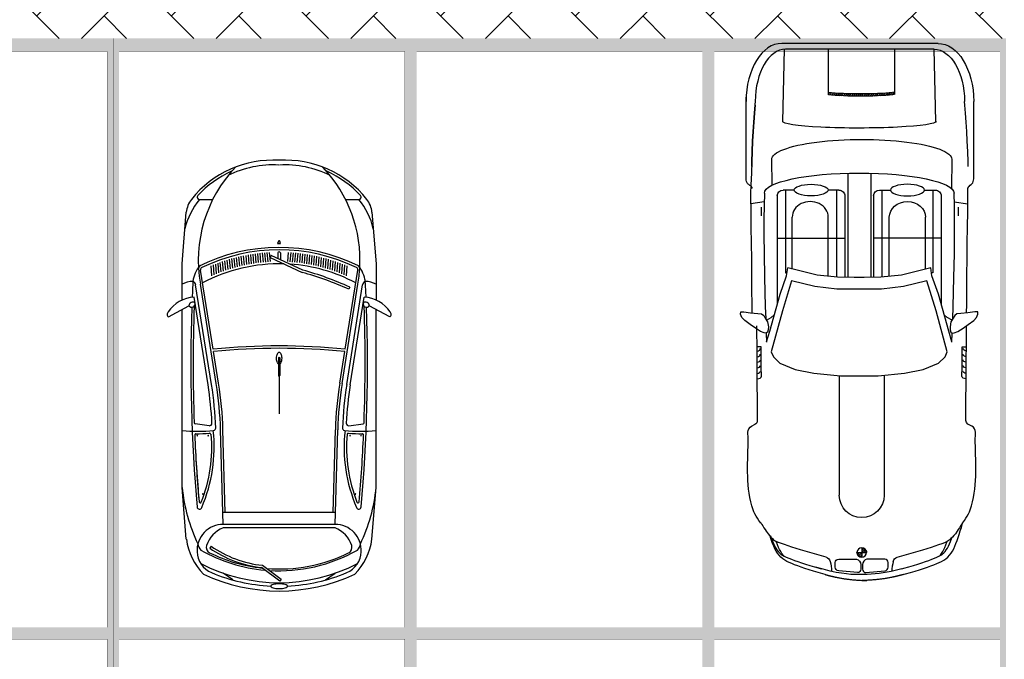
# Model space of a CAD drawing. Header units: millimetres. Extents: x 747415 to 1601423, y -236173 to 551995.
# Tile 18 of 242: x 923056 to 931327, y 27402 to 32778. Entities that reach past the tile are written whole.
import ezdxf

# ---------------------------------------------------------------- set-up
doc = ezdxf.new("R2010")
doc.units = ezdxf.units.MM
doc.header["$LTSCALE"] = 100
doc.header["$MEASUREMENT"] = 0
doc.linetypes.add('DASHED2', pattern=[9.525, 6.35, -3.175])
doc.layers.get('0').update_dxf_attribs({"linetype": 'CONTINUOUS', "lineweight": 0})
for name, color, linetype, lineweight in [('T--A9041_VERHARDING_Wegen', 21, 'CONTINUOUS', 0), ('T--L9042_BEPLANTING', 90, 'CONTINUOUS', 0), ('T--L9067_BEHEERVOORZIENING_Belijning', 7, 'DASHED2', 0)]:
    doc.layers.add(name, color=color, linetype=linetype, lineweight=lineweight)
doc.layers.add('T--A9072_BELIJNING', color=7, linetype='CONTINUOUS', lineweight=0, true_color=0xffffff)
doc.layers.add('T--L9041_VERHARDING_Wegen', color=7, linetype='CONTINUOUS')
doc.layers.add('T--L9082_INRICHTING_SPECIFIEK_Auto', color=8, linetype='CONTINUOUS')

# ---------------------------------------------------------------- blocks, each defined once
blk = doc.blocks.new('*X133')
at = {"color": 0}
for p, q in [((61393.2, 31730.1), (61414.7, 31751.6)), ((61395.5, 31750), (61417.7, 31772.2)), ((61398.4, 31770.6), (61403.9, 31776.1)), ((61386.5, 31635), (61406.6, 31655.1)), ((61387.5, 31653.6), (61407.7, 31673.8)), ((61388.6, 31672.4), (61409, 31692.8)), ((61389.9, 31691.4), (61410.5, 31712.1)), ((61391.4, 31710.6), (61412.4, 31731.6)), ((61384, 31561.8), (61403.6, 31581.3)), ((61384.5, 31580), (61404.1, 31599.6)), ((61385.1, 31598.2), (61404.8, 31617.9)), ((61385.7, 31616.5), (61405.6, 31636.4)), ((61383.1, 31472.5), (61402.2, 31491.6)), ((61383.2, 31508), (61402.5, 31527.2)), ((61383.2, 31490.2), (61402.3, 31509.3)), ((61383.4, 31525.8), (61402.7, 31545.1)), ((61383.7, 31543.8), (61403.1, 31563.2)), ((61383.2, 31454.9), (61402.2, 31473.9)), ((61383.4, 31437.4), (61402.2, 31456.3)), ((61383.6, 31420), (61402.4, 31438.7)), ((61384, 31402.6), (61402.6, 31421.3)), ((61384.4, 31385.4), (61402.9, 31403.9)), ((61384.9, 31368.2), (61403.3, 31386.7)), ((61385.5, 31351.1), (61403.8, 31369.5)), ((61386.1, 31334.1), (61404.4, 31352.4)), ((61386.9, 31317.2), (61405.1, 31335.4)), ((61387.8, 31300.5), (61405.9, 31318.5)), ((61388.9, 31283.8), (61406.8, 31301.7)), ((61390, 31267.3), (61407.8, 31285.1)), ((61391.4, 31250.9), (61409, 31268.5)), ((61392.9, 31234.8), (61410.3, 31252.2)), ((61394.6, 31218.8), (61411.8, 31236)), ((61402.5, 31209), (61413.5, 31220))]:
    blk.add_line(p, q, dxfattribs=at)
blk = doc.blocks.new('*X134')
at = {"color": 0}
for p, q in [((58020.1, 31490.3), (58022.3, 31492.6)), ((58023.2, 31478), (58037.7, 31492.6)), ((58029.3, 31468.8), (58053.1, 31492.6)), ((58055.1, 31525.3), (58057.3, 31527.5)), ((58055.1, 31509.9), (58069.6, 31524.4)), ((58055.1, 31494.5), (58078.8, 31518.3)), ((58068.5, 31492.6), (58085.6, 31509.7)), ((58083.8, 31492.6), (58089.6, 31498.3)), ((58037.9, 31462), (58055.1, 31479.2)), ((58049.3, 31458), (58055.1, 31463.8))]:
    blk.add_line(p, q, dxfattribs=at)
blk = doc.blocks.new('auto108')
for p, q in [((3470.9, 2084.5), (4114.4, 2084.5)), ((1429.3, 2018.4), (1445.7, 2018.7)), ((1451.7, 2018.6), (1493.7, 2019.3)), ((1493.7, 2019.3), (1849.6, 2020.6)), ((1804.5, 1985.7), (1883.8, 1986.8)), ((1849.6, 2020.6), (1953.7, 2021.7)), ((1883.8, 1986.8), (1987.9, 1987.8)), ((1953.7, 2021.7), (2061.6, 2022.6)), ((1987.9, 1987.8), (2052.3, 1988.4)), ((2052.3, 1988.4), (2052.3, 2022.5)), ((2061.6, 2022.6), (2173.3, 2023.4)), ((2173.3, 2023.4), (2229.7, 2023.8)), ((2338, 2024.5), (2408.2, 2025)), ((2408.2, 2025), (2531.6, 2026)), ((2531.6, 2026), (2659.2, 2027.2)), ((2659.2, 2027.2), (2790.6, 2028.7)), ((2790.6, 2028.7), (2924.1, 2030.4)), ((2924.1, 2030.4), (3057.7, 2032)), ((3057.7, 2032), (3189.1, 2033.5)), ((3189.1, 2033.5), (3316.2, 2034.6)), ((3316.2, 2034.6), (3389.2, 2035.4)), ((3567.1, 2037.4), (3607.1, 2036.5)), ((3607.1, 2036.5), (3695.6, 2033.5)), ((3695.6, 2033.5), (3780.5, 2029.8)), ((3780.5, 2029.8), (3862.4, 2025.5)), ((3862.4, 2025.5), (3940.9, 2020.5)), ((3940.9, 2020.5), (4015.3, 2015.2)), ((4015.3, 2015.2), (4084.8, 2009.5)), ((4084.8, 2009.5), (4114.4, 2006.7)), ((2286.7, 1907.5), (2392.5, 1911.2)), ((2392.5, 1911.2), (2636.3, 1918.2)), ((2636.3, 1918.2), (2833.2, 1922.3)), ((2833.2, 1922.3), (2992.9, 1923.9)), ((2992.9, 1923.9), (3125.2, 1923.6)), ((3125.2, 1923.6), (3239.8, 1921.8)), ((3239.8, 1921.8), (3344.7, 1919)), ((301.2, 1806.9), (310.3, 1820.4)), ((310.3, 1820.4), (320.5, 1832.5)), ((320.5, 1832.5), (332.1, 1843.4)), ((332.1, 1843.4), (345.4, 1853.5)), ((345.4, 1853.5), (360.6, 1863)), ((360.6, 1863), (377.6, 1872)), ((377.6, 1872), (396.5, 1880.6)), ((396.5, 1880.6), (417.2, 1889)), ((399.6, 1817.8), (408.5, 1841.4)), ((408.5, 1841.4), (416.7, 1862)), ((417.2, 1889), (447, 1899.9)), ((3628.5, 1900.1), (3383.2, 1897.9)), ((266.7, 1731.9), (275.8, 1754.4)), ((275.8, 1754.4), (284.3, 1774.3)), ((284.3, 1774.3), (292.6, 1791.6)), ((292.6, 1791.6), (301.2, 1806.9)), ((369.5, 1729.3), (380.1, 1761.7)), ((380.1, 1761.7), (390.1, 1791.2)), ((390.1, 1791.2), (399.6, 1817.8)), ((3320.8, 1811), (2412.2, 1811)), ((3370, 1742), (2674.9, 1742)), ((2674.9, 1742), (2674.9, 1728.8)), ((2965.1, 1811), (2965.1, 1243.3)), ((3370, 1669.9), (3370, 1761.7)), ((4553.8, 1752.3), (4553.8, 504)), ((4603, 1784.2), (4603, 472.1)), ((236.6, 1647.5), (247.1, 1678.4)), ((247.1, 1678.4), (257.2, 1706.5)), ((257.2, 1706.5), (266.7, 1731.9)), ((284.1, 1441.8), (347.3, 1655.9)), ((347.3, 1655.9), (358.6, 1694)), ((358.6, 1694), (369.5, 1729.3)), ((2705, 1679), (3142.4, 1679)), ((202.8, 1538.3), (214.4, 1577.3)), ((214.4, 1577.3), (225.6, 1613.7)), ((225.6, 1613.7), (236.6, 1647.5)), ((185.9, 1479.2), (191.3, 1498.2)), ((191.3, 1498.2), (202.8, 1538.3)), ((4174.9, 1422.6), (4193.6, 1422.6)), ((4193.6, 1422.6), (4553.8, 1422.6)), ((1814.2, 1331.9), (805.3, 1331.9)), ((2644.6, 1375.3), (3142.4, 1375.3)), ((3370, 1292.5), (3370, 1384.4)), ((3320.8, 1243.3), (2635.8, 1243.3)), ((3370, 1312.2), (2637.7, 1312.2)), ((324, 1143.3), (324, 1182.9)), ((3511.7, 1219.1), (2635.4, 1219.1)), ((324, 1143.3), (284.4, 1143.3)), ((363.7, 1143.3), (324, 1143.3)), ((324, 1103.6), (324, 1143.3)), ((3511.7, 1025.9), (2635.4, 1025.9)), ((3320.8, 1001.7), (2635.8, 1001.7)), ((2965.1, 434), (2965.1, 1001.7)), ((1810.4, 954.6), (805.3, 954.6)), ((3370, 932.8), (2637.7, 932.8)), ((3370, 952.5), (3370, 860.6)), ((138.5, 837.3), (143.9, 818.1)), ((284.1, 844.8), (347.3, 630.6)), ((2644.6, 862.9), (3142.4, 862.9)), ((4171.4, 863.9), (4190.2, 863.9)), ((4190.2, 863.9), (4553.8, 863.9)), ((143.9, 818.1), (155.5, 777.7)), ((155.5, 777.7), (167.2, 738.2)), ((191.3, 786.2), (186.9, 801.9)), ((202.8, 746.1), (191.3, 786.2)), ((214.4, 707.1), (202.8, 746.1)), ((167.2, 738.2), (178.7, 701.1)), ((178.7, 701.1), (189.8, 666.8)), ((189.8, 666.8), (200.6, 635.2)), ((225.6, 670.6), (214.4, 707.1)), ((236.6, 636.9), (225.6, 670.6)), ((200.6, 635.2), (210.9, 606.3)), ((210.9, 606.3), (220.8, 580)), ((220.8, 580), (230.3, 556.5)), ((247.1, 606), (236.6, 636.9)), ((257.2, 577.9), (247.1, 606)), ((347.3, 630.6), (358.6, 592.6)), ((358.6, 592.6), (369.5, 557.3)), ((230.3, 556.5), (239.4, 535.1)), ((239.4, 535.1), (248.9, 515.4)), ((248.9, 515.4), (259.2, 496.9)), ((266.7, 552.5), (257.2, 577.9)), ((259.2, 496.9), (271, 479.5)), ((275.8, 529.9), (266.7, 552.5)), ((284.3, 510.1), (275.8, 529.9)), ((292.6, 492.7), (284.3, 510.1)), ((369.5, 557.3), (380.1, 524.8)), ((380.1, 524.8), (390.1, 495.3)), ((380.1, 524.8), (390.1, 495.3)), ((2674.9, 503), (2674.9, 516.2)), ((3370, 503), (2674.9, 503)), ((2705, 559.2), (3142.4, 559.2)), ((3370, 575.1), (3370, 483.3)), ((271, 479.5), (284.7, 463.4)), ((284.7, 463.4), (300.2, 448.7)), ((301.2, 477.4), (292.6, 492.7)), ((300.2, 448.7), (317.4, 435.7)), ((310.3, 464), (301.2, 477.4)), ((320.5, 451.9), (310.3, 464)), ((317.4, 435.7), (336, 424)), ((332.1, 441), (320.5, 451.9)), ((345.4, 430.8), (332.1, 441)), ((336, 424), (355.8, 413.6)), ((360.6, 421.4), (345.4, 430.8)), ((355.8, 413.6), (376.9, 403.9)), ((360.6, 423.5), (377.6, 414.5)), ((377.6, 412.4), (360.6, 421.4)), ((377.6, 414.5), (396.5, 405.9)), ((390.1, 495.3), (399.6, 468.7)), ((390.1, 495.3), (399.6, 468.7)), ((399.6, 468.7), (408.5, 445.1)), ((399.6, 468.7), (408.5, 445.1)), ((408.5, 445.1), (416.7, 424.6)), ((408.5, 445.1), (416.7, 424.6)), ((416.7, 424.6), (424, 407.7)), ((3320.8, 434), (2412.2, 434)), ((376.9, 403.9), (399.3, 394.8)), ((396.5, 403.7), (377.6, 412.4)), ((395.7, 403.7), (416.4, 395.3)), ((396.5, 405.9), (417.2, 397.5)), ((417.2, 395.3), (396.5, 403.7)), ((399.3, 394.8), (423.2, 386)), ((417.2, 397.5), (447, 386.6)), ((439.7, 387), (417.2, 395.3)), ((423.2, 386), (448.7, 377.2)), ((424, 407.7), (430.1, 395)), ((429.3, 392.8), (430.9, 390)), ((430.1, 395), (431.7, 392.1)), ((464.2, 378.6), (439.7, 387)), ((448.7, 377.2), (460, 373.6)), ((2392.5, 333.8), (2286.7, 337.5)), ((2636.3, 326.8), (2392.5, 333.8)), ((3628.5, 386.4), (3410, 388.3)), ((1493.7, 265), (1423.1, 266.2)), ((1849.6, 263.7), (1493.7, 265)), ((1804.5, 300.8), (1883.8, 299.8)), ((1953.7, 262.6), (1849.6, 263.7)), ((1883.8, 299.8), (1987.9, 298.7)), ((2061.6, 261.8), (1953.7, 262.6)), ((1987.9, 298.7), (2052.3, 298.2)), ((2052.3, 298.2), (2052.3, 264)), ((2173.3, 261), (2061.6, 261.8)), ((2229.7, 260.6), (2173.3, 261)), ((2833.2, 322.7), (2636.3, 326.8)), ((2992.9, 321.1), (2833.2, 322.7)), ((3125.2, 321.4), (2992.9, 321.1)), ((3239.8, 323.2), (3125.2, 321.4)), ((3344.7, 326), (3239.8, 323.2)), ((4015.3, 241.9), (4121.4, 250.8)), ((2408.2, 220), (2338, 220.5)), ((2531.6, 219), (2408.2, 220)), ((2659.2, 217.8), (2531.6, 219)), ((2790.6, 216.3), (2659.2, 217.8)), ((2924.1, 214.6), (2790.6, 216.3)), ((3057.7, 213), (2924.1, 214.6)), ((3189.1, 211.5), (3057.7, 213)), ((3316.2, 210.4), (3189.1, 211.5)), ((3342.8, 210.3), (3316.2, 210.4)), ((3411.2, 210.8), (3342.8, 210.3)), ((3514, 218.3), (3411.2, 210.8)), ((3470.9, 172.6), (4149.6, 172.6)), ((3607.1, 220.6), (3514, 218.3)), ((3567.1, 219.7), (3607.1, 220.6)), ((3607.1, 220.6), (3695.6, 223.6)), ((3695.6, 223.5), (3607.1, 220.6)), ((3780.5, 227.2), (3695.6, 223.5)), ((3695.6, 223.6), (3780.5, 227.2)), ((3862.4, 231.6), (3780.5, 227.2)), ((3780.5, 227.2), (3862.4, 231.6)), ((3940.9, 236.5), (3862.4, 231.6)), ((3862.4, 231.6), (3940.9, 236.5)), ((4015.3, 241.9), (3940.9, 236.5)), ((3940.9, 236.5), (4015.3, 241.9)), ((4084.8, 247.6), (4015.3, 241.9))]:
    blk.add_line(p, q)
for points in [[(2175.4, 1891.7), (2168.1, 1903.5), (2169, 1920.9), (2180.9, 1951.8), (2209.1, 1994.7), (2240.1, 2038.4), (2272.9, 2084), (2297.6, 2107.7), (2325.8, 2119.5), (2345.9, 2117.7), (2347.7, 2092.2), (2339.5, 2035.7), (2331.3, 1975.5), (2328.6, 1942.7), (2315.8, 1924.5), (2293.9, 1911.7), (2261.1, 1892.6), (2221, 1885.3), (2195.5, 1886.2)], [(1809.6, 1122.5), (1809.6, 1280.5), (1829.7, 1504.1), (1862.3, 1659.9), (1915.1, 1788.1), (1967.9, 1843.3), (2010.6, 1860.9), (2355, 1768), (2606.3, 1690.1), (2558.6, 1494.1), (2538.4, 1310.6), (2535.9, 1164.9), (2535.9, 1122.5), (2535.9, 1080.1), (2538.4, 934.4), (2558.6, 750.9), (2606.3, 554.9), (2355, 477), (2010.6, 384.1), (1967.9, 401.7), (1915.1, 456.9), (1862.3, 585.1), (1829.7, 740.9), (1809.6, 964.5)], [(2175.4, 353.3), (2168.1, 341.5), (2169, 324.1), (2180.9, 293.2), (2209.1, 250.3), (2240.1, 206.6), (2272.9, 161), (2297.6, 137.3), (2325.8, 125.5), (2345.9, 127.3), (2347.7, 152.8), (2339.5, 209.3), (2331.3, 269.5), (2328.6, 302.3), (2315.8, 320.5), (2293.9, 333.3), (2261.1, 352.4), (2221, 359.7), (2195.5, 358.8)]]:
    blk.add_lwpolyline(points, close=True)
for points in [[(138.5, 1492.5), (143.9, 1511.6), (155.5, 1552.1), (167.2, 1591.5), (178.7, 1628.6), (189.8, 1663), (200.6, 1694.6), (210.9, 1723.5), (220.8, 1749.7), (230.3, 1773.3), (239.4, 1794.6), (248.9, 1814.3), (259.2, 1832.8), (271, 1850.2), (284.7, 1866.4), (300.2, 1881), (317.4, 1894.1), (336, 1905.7), (355.8, 1916.2), (376.9, 1925.9), (399.3, 1935), (423.2, 1943.8), (448.7, 1952.5), (475.9, 1961.2), (504.9, 1969.8), (533.2, 1980.6), (571.5, 1990.3)], [(3271.7, 1921), (3254.8, 2034.1)], [(2092.2, 1900.8), (2168.2, 1903.4)], [(296.2, 1798), (302.6, 1804), (315.9, 1814.2), (331.1, 1823.6), (348.1, 1832.6), (366.9, 1841.3), (387.6, 1849.7), (410.2, 1858), (416, 1860)], [(2093.3, 1900.8), (2184.5, 1874.5), (2495.7, 1787.7), (2650.5, 1732.4), (2715.7, 1722.9)], [(2276.8, 1901.8), (2299.4, 1862.5), (2321.9, 1836.2)], [(3946.3, 1767.2), (4553.8, 1752.3)], [(2715.7, 1722.9), (2655.8, 1477), (2636.9, 1304.4), (2634.4, 1164), (2634.4, 1122.5), (2634.4, 1081), (2636.9, 940.6), (2655.8, 768), (2715.7, 522.1)], [(2093.3, 344.2), (2184.5, 370.5), (2495.7, 457.3), (2650.5, 512.6), (2715.7, 522.1)], [(296.2, 488.5), (302.6, 482.5), (315.9, 472.4), (331.1, 462.9), (348.1, 453.9), (366.9, 445.3), (387.6, 436.8), (410.2, 428.5), (416, 426.5)], [(4553.8, 492.7), (3945.7, 477.8)], [(2168.2, 341.6), (2092.2, 344.2)], [(2276.8, 343.2), (2299.4, 382.5), (2321.9, 408.8)], [(3271.7, 324), (3254.8, 210.9)]]:
    blk.add_lwpolyline(points)
for points in [[(3412.5, 2054.9, -0.003452), (3412.5, 2055.4)], [(3412.5, 202.1, 0.003452), (3412.5, 201.7)]]:
    blk.add_lwpolyline(points, format="xyb")
for points in [[(154.5, 1179.3), (170.9, 1336.7, -0.414214), (200.5, 1366.3), (238.2, 1366.3, -0.414214), (267.8, 1336.7), (267.8, 1187.5, -0.291039), (221.8, 1149.8), (184.1, 1149.8, -0.414214)], [(154.5, 1107.2), (170.9, 949.8, 0.414214), (200.5, 920.3), (238.2, 920.3, 0.414214), (267.8, 949.8), (267.8, 1099, 0.291039), (221.8, 1136.8), (184.1, 1136.8, 0.414214)]]:
    blk.add_lwpolyline(points, format="xyb", close=True)
blk.add_circle((324, 1143.3), 39.7)
for centre, radius, start, end in [((1440, 2064.2), 47.1, 195.29137, 284.34157), ((3320.8, 1761.7), 49.3, 360, 90), ((236.9, 1455.7), 49.3, 283.79473, 343.56069), ((805.3, 1143.3), 188.6, 90, 270), ((3320.8, 1292.5), 49.3, 270, 360), ((324, 1143.3), 39.7, 0, 90), ((324, 1143.3), 39.7, 180, 270), ((3320.8, 952.5), 49.3, 0, 90), ((236.9, 830.8), 49.3, 16.43931, 76.20527), ((3320.8, 483.3), 49.3, 270, 0), ((1440, 222.3), 47.1, 111.07708, 164.70863)]:
    blk.add_arc(centre, radius, start, end)
for centre, major_axis, ratio, start_param, end_param in [((4114.4, 1784.2), (488.7, 0), 0.61456, 0, 1.570796), ((1804.5, 2020), (0, -34.3), 0.624902, -1.56257, 0), ((1848.7, 2028.2), (0, -34.3), 0.624902, -1.340746, 0), ((1896, 2028.2), (0, -34.3), 0.624902, -1.357157, 0), ((1943.2, 2028.7), (0, -34.3), 0.624902, -1.355316, 0), ((1990.5, 2029.2), (0, -34.3), 0.624902, -1.354332, 0), ((2037.7, 2029.8), (0, -34.3), 0.624902, -1.349543, 0), ((4114.4, 1752.3), (439.4, 0), 0.579085, 0, 1.570796), ((3344.7, 1122.5), (0, 796.5), 0.211204, 3.141593, 6.283185), ((3627.9, 1143.7), (0.6, 756.5), 0.222398, -3.141593, 0), ((3947.7, 1122.5), (-0.3, -645), 0.087484, -3.141593, 0), ((3142.4, 1527.1), (0, 151.8), 0.864333, 3.141593, 6.283185), ((4187.1, 1132.9), (-0.2, -322.5), 0.087484, -2.68647, -0.584659), ((4205.9, 1132.9), (-0.2, -322.5), 0.087484, -2.68647, -0.584659)]:
    blk.add_ellipse(centre, major_axis=major_axis, ratio=ratio, start_param=start_param, end_param=end_param)
blk.add_ellipse((3370, 1527.1), major_axis=(0, 142.8), ratio=0.338725)
at = {"extrusion": (0, 0, -1)}
for centre, major_axis, ratio, start_param, end_param in [((3142.4, 711.1), (0, -151.8), 0.864333, -3.141593, 0), ((4114.4, 504), (439.4, 0), 0.579085, 0, 1.570796), ((4114.4, 472.1), (488.7, 0), 0.61456, 0, 1.570796), ((1804.5, 266.5), (0, 34.3), 0.624902, -1.56257, 0), ((1848.7, 258.3), (0, 34.3), 0.624902, -1.340746, 0), ((1896, 258.3), (0, 34.3), 0.624902, -1.357157, 0), ((1943.2, 257.8), (0, 34.3), 0.624902, -1.355316, 0), ((1990.5, 257.3), (0, 34.3), 0.624902, -1.354332, 0), ((2037.7, 256.8), (0, 34.3), 0.624902, -1.349543, 0)]:
    blk.add_ellipse(centre, major_axis=major_axis, ratio=ratio, start_param=start_param, end_param=end_param, dxfattribs=at)
blk.add_ellipse((3370, 717.9), major_axis=(0, -142.8), ratio=0.338725, dxfattribs=at)
for points, knots in [([(571.5, 1990.3), (626.5, 2035.2), (853.2, 2125.4), (1098.7, 2097.3), (1285.5, 2097.3)], [72.513385, 72.513385, 72.513385, 72.513385, 210.766252, 779.411217, 779.411217, 779.411217, 779.411217]), ([(1285.5, 2097.3), (1306.7, 2097.3), (1357.8, 2107), (1384.8, 2074.9), (1394.6, 2051.8)], [0, 0, 0, 0, 64.592582, 138.656509, 138.656509, 138.656509, 138.656509]), ([(163.6, 1389.6), (145.5, 1302.1), (129.4, 1121.4), (145.8, 940.6), (200.7, 754.1)], [93.721229, 93.721229, 93.721229, 93.721229, 365.303664, 640.430937, 640.430937, 640.430937, 640.430937]), ([(571.5, 296.2), (626.5, 251.3), (853.2, 161.2), (1098.7, 189.2), (1285.5, 189.2)], [72.513385, 72.513385, 72.513385, 72.513385, 210.766252, 779.411217, 779.411217, 779.411217, 779.411217]), ([(1285.5, 189.2), (1306.7, 189.2), (1357.8, 179.5), (1384.8, 211.6), (1394.6, 234.7)], [0, 0, 0, 0, 64.592582, 138.656509, 138.656509, 138.656509, 138.656509])]:
    blk.add_open_spline(points, degree=3, knots=knots)
for points, start_tangent, end_tangent in [([(3412.5, 2055.3), (3430.5, 2075.7), (3476.6, 2084.5)], (0.361709, 0.932291), (1, 0)), ([(571.5, 1990.3), (503.6, 1945.7), (440.3, 1892.7), (416.7, 1862), (411.4, 1850)], (0.873356, 0.487083, -0.000015), (-0.33173, -0.943374)), ([(3412.5, 2054.9), (3401.2, 2042.4), (3387.2, 2035.2)], (-0.157438, -0.987529), (-0.999933, -0.011552)), ([(571.5, 296.2), (503.6, 340.8), (440.3, 393.8), (416.7, 424.6), (411.4, 436.5)], (0.873356, -0.487083, -0.000015), (-0.33173, 0.943374)), ([(3412.5, 202.1), (3401.2, 214.6), (3387.2, 221.9)], (-0.157438, 0.987529), (-0.999933, 0.011552)), ([(3412.5, 201.7), (3430.5, 181.4), (3476.6, 172.5)], (0.361709, -0.932291), (1, 0))]:
    blk.add_spline(points, degree=3, dxfattribs=dict(start_tangent=start_tangent, end_tangent=end_tangent))
for points, weights in [([(138.7, 1493.1), (125.2, 1447.5), (115.3, 1399.5)], [1, 0.99968296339, 1]), ([(115.3, 1399.5), (90.2, 1277.8), (88.4, 1143.3)], [1, 0.996922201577, 0.999560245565]), ([(115.3, 930.2), (90.2, 1051.9), (88.4, 1186.5)], [1, 0.996922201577, 0.999560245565]), ([(138.7, 836.6), (125.2, 882.3), (115.3, 930.2)], [1, 0.99968296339, 1])]:
    blk.add_rational_spline(points, weights, degree=2)
for points in [[(185.9, 1479.2), (177.2, 1449.6), (169.8, 1419.8), (163.6, 1389.6)], [(248.6, 1407.9), (222.5, 1401.5), (194.2, 1397.8), (164.9, 1395.8)], [(248.6, 878.7), (222.5, 885.1), (194.2, 888.7), (164.9, 890.7)]]:
    blk.add_open_spline(points, degree=3)
for points in [[(3151.4, 1961.6), (3151.4, 1950.3), (3226.6, 1961.6), (3226.6, 1950.3)], [(3151.4, 294.1), (3151.4, 305.4), (3226.6, 294.1), (3226.6, 305.4)]]:
    blk.add_solid(points)
for name, p, xscale, yscale, zscale in [('*X133', (-56312, -29881.3), 0.9851387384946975, 0.9851387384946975, 0.9851387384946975), ('*X134', (-65414.2, -34517.1), 1.132343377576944, 1.132343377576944, 1.132343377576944)]:
    blk.add_blockref(name, p, dxfattribs=dict(xscale=xscale, yscale=yscale, zscale=zscale))
blk = doc.blocks.new('auto64')
for points in [[(-2304.5, 929), (-2397.7, 757.5)], [(-3183.6, 779.6), (-2750, 815), (-2446.3, 815)], [(-436.4, 779.6), (-870, 815), (-2366.4, 815)], [(-3290, 558.5), (-3290, 668.7)], [(-1743.3, 528.3), (-2580, 661.7)], [(-1737, 567.8), (-2573.7, 701.2)], [(-1732.3, 597.4), (-2470.4, 715.1)], [(-1389.3, 586.7), (-1404.3, 704.7)], [(-2032.1, 554.1), (-2698.1, 660.3)], [(-2554.7, 593.2), (-2536.5, 585)], [(-2674.7, 506.3), (-2755.5, 513.4)], [(-2667, 525.7), (-2748.1, 532.8)], [(-2658.9, 545), (-2740.4, 552.2)], [(-2650.5, 564.4), (-2732.4, 571.6)], [(-1746.5, 508.6), (-2012.3, 550.9)], [(-2708.6, 408.9), (-2788, 415.9)], [(-2702.5, 428.4), (-2782.1, 435.5)], [(-2696, 447.9), (-2775.9, 455)], [(-2689.2, 467.4), (-2769.4, 474.5)], [(-2682.1, 486.9), (-2762.6, 494)], [(-660, 452.8), (-1354.9, 472.1)], [(-560, 470), (-1354.3, 492.1)], [(-660, 470), (-660, -470)], [(-560, 470.1), (-560, -470.1)], [(-530, 470), (-530, -470)], [(-93, 390), (-149.4, 470)], [(-2730.2, 330.5), (-2808.8, 337.4)], [(-2725.3, 350.1), (-2804, 357.1)], [(-2720, 369.7), (-2798.9, 376.7)], [(-2714.5, 389.3), (-2793.6, 396.3)], [(-2747.1, 251.7), (-2825.1, 258.6)], [(-2743.3, 271.4), (-2821.4, 278.3)], [(-2739.2, 291.1), (-2817.5, 298)], [(-2734.9, 310.8), (-2813.3, 317.8)], [(-2759.9, 172.5), (-2837, 179.3)], [(-2758.1, 192.4), (-2834.5, 199.2)], [(-2753.8, 212.1), (-2831.6, 219)], [(-2750.6, 231.9), (-2828.5, 238.8)], [(-2697.1, 199), (-2820.5, -67), (-2802.3, -75.4), (-2678.2, 192.1)], [(-2766.9, 92.8), (-2844.6, 99.7)], [(-2765.1, 112.7), (-2843.1, 119.6)], [(-2763.4, 132.6), (-2841.4, 139.5)], [(-2761.6, 152.6), (-2839.3, 159.4)], [(-2940.1, -4.6), (-2921, -12.7), (-2921, 0), (-2921, 12.7), (-2940.1, 4.6)], [(-2768.7, 72.9), (-2846.4, 79.7)], [(-2841.7, 10), (-2784.7, 10)], [(-1960.2, 5), (-1810.2, 5)], [(-1805.2, 0), (-1490.2, 0)], [(-216, -140.7), (-98.2, 17.6), (-82.2, 5.7), (-196.7, -148.3)], [(-2768.7, -72.9), (-2846.4, -79.7)], [(-2841.7, -10), (-2794, -10)], [(-1960.2, -5), (-1810.2, -5)], [(-2766.9, -92.8), (-2844.6, -99.7)], [(-2765.1, -112.7), (-2843.1, -119.6)], [(-2763.4, -132.6), (-2841.4, -139.5)], [(-2761.6, -152.6), (-2839.3, -159.4)], [(-2759.9, -172.5), (-2837, -179.3)], [(-2758.1, -192.4), (-2834.5, -199.2)], [(-2753.8, -212.1), (-2831.6, -219)], [(-2750.6, -231.9), (-2828.5, -238.8)], [(-2747.1, -251.7), (-2825.1, -258.6)], [(-2743.3, -271.4), (-2821.4, -278.3)], [(-2739.2, -291.1), (-2817.5, -298)], [(-2734.9, -310.8), (-2813.3, -317.8)], [(-2730.2, -330.5), (-2808.8, -337.4)], [(-2725.3, -350.1), (-2804, -357.1)], [(-2720, -369.7), (-2798.9, -376.7)], [(-2714.5, -389.3), (-2793.6, -396.3)], [(-2708.6, -408.9), (-2788, -415.9)], [(-93, -390), (-149.4, -470)], [(-2702.5, -428.4), (-2782.1, -435.5)], [(-2696, -447.9), (-2775.9, -455)], [(-2689.2, -467.4), (-2769.4, -474.5)], [(-2682.1, -486.9), (-2762.6, -494)], [(-660, -452.8), (-1354.9, -472.1)], [(-560, -470), (-1354.3, -492.1)], [(-3290, -668.7), (-3290, -558.5)], [(-2674.7, -506.3), (-2755.5, -513.4)], [(-2667, -525.7), (-2748.1, -532.8)], [(-2658.9, -545), (-2740.4, -552.2)], [(-2650.5, -564.4), (-2732.4, -571.6)], [(-2032.1, -554.1), (-2698.1, -660.3)], [(-1743.3, -528.3), (-2580, -661.7)], [(-1737, -567.8), (-2573.7, -701.2)], [(-1746.5, -508.6), (-2012.3, -550.9)], [(-377.6, -572), (-361.2, -583.4)], [(-1732.3, -597.4), (-2470.4, -715.1)], [(-1389.3, -586.7), (-1404.3, -704.7)], [(-2446.3, -815), (-2750, -815), (-3183.6, -779.6)], [(-2304.5, -929), (-2397.7, -757.5)], [(-436.4, -779.6), (-870, -815), (-2366.4, -815)]]:
    blk.add_lwpolyline(points)
for centre, radius, start, end in [((-2199.5, 702.7), 271.1, 122.50613, 177.38075), ((-2325.6, 917.5), 24, 28.44874, 144.81167), ((-3167.3, 580.3), 200, 94.66686, 128.51952), ((-2919.5, 231.4), 573.2, 102.48104, 130.27203), ((-2433.2, 726.8), 169.4, 148.63325, 180.95639), ((-2396.9, 725.7), 31.7, 91.42199, 214.94226), ((-2412.7, 733.7), 28.1, 248.5131, 57.85114), ((-2582.9, 684), 1240.6, 353.72792, 6.0623), ((-1012.2, -604.7), 1426.8, 64.45328, 84.28114), ((-500.4, 274.6), 509, 45.07236, 82.7817), ((-2747.5, 52.9), 874.1, 128.51952, 183.46659), ((-2779, -463.8), 1142.9, 86.74781, 133.30104), ((-2747.5, 52.9), 854.1, 132.40608, 156.06656), ((-3310, 668.7), 20, 0, 132.40608), ((-1377.2, 0), 1510.8, 153.83635, 206.6643), ((-2566.5, 466), 260.5, 97.97583, 129.79024), ((-2715.3, 657.3), 20, 86.74781, 153.83635), ((-2779, -463.8), 1142.9, 79.9751, 86.74781), ((-1914, -11588.8), 12332, 92.58016, 93.20092), ((-2568.5, 737.6), 36.8, 201.77564, 261.81929), ((-1911, -12957.7), 13680.1, 87.91744, 92.01787), ((-1911, -12957.7), 13700.1, 84.95581, 91.981), ((-1414.2, 703.4), 10, 7.27449, 87.91744), ((-2582.9, 684), 1260.6, 355.31586, 0.69122), ((-1312.4, 699.3), 10, 87.49008, 180.69122), ((-1911, -12957.7), 13680.1, 85.12905, 87.49008), ((-1306, 687.5), 2.5, 90, 270), ((-1306, 687.5), 2.5, 270, 90), ((-750.2, 663), 10, 291.59588, 85.12905), ((-708.2, 669.4), 20, 284.86123, 84.95581), ((-339.9, 470), 220.1, 87.55244, 180.00971), ((-398.9, 609.8), 72.8, 40.21993, 88.41069), ((-339.1, 490.1), 200, 22.8604, 87.55244), ((-1377.2, 0), 1490.8, 154.18332, 205.81668), ((-1377.2, 0), 1372.8, 152.0676, 176.17966), ((-2701.2, 640.5), 20, 80.94227, 154.18332), ((-87.3, -520.5), 2707.1, 155.70548, 164.58631), ((-87.3, -520.5), 2687.1, 155.70548, 164.62157), ((-1271, 3490.9), 2930, 260.94227, 267.28037), ((-1409.1, 584.2), 20, 267.28037, 7.27449), ((-1209, 1821.9), 1276.3, 263.69288, 293.35195), ((-1316.5, 580.2), 10, 175.31586, 265.04935), ((-1209, 1821.9), 1256.3, 265.04935, 291.59588), ((-1306, 595.5), 2.5, 90, 270), ((-1306, 595.5), 2.5, 270, 90), ((-815.2, 640.9), 2.5, 90, 270), ((-815.2, 640.9), 2.5, 270, 90), ((-306.1, 380.4), 241.2, 108.38397, 158.17889), ((-366.4, 561.8), 50, 26.33108, 108.38397), ((-1501.5, 0), 1331.5, 356.45688, 29.55824), ((-1501.5, 0), 1316.5, 355.44177, 26.33108), ((-1501.5, 0), 1431.5, 332.6464, 27.3536), ((-1501.5, 0), 1501.5, 334.98154, 25.01846), ((3446.7, 0), 5506.7, 174.22497, 185.77503), ((3446.7, 0), 5486.7, 174.23695, 185.76305), ((-1271, 3490.9), 3020, 260.94227, 268.40886), ((-1271, 3490.9), 3000, 260.94227, 268.40886), ((-1271, 3490.9), 2960, 260.94227, 268.0852), ((-1369.3, 552.5), 20, 268.0852, 348.13575), ((-1461.9, 3509.8), 2978.7, 271.76927, 271.81904), ((-1501.5, 0), 1461.5, 2.73761, 22.8604), ((-2747.5, 52.9), 834.1, 153.13386, 183.46659), ((-2938.2, 0), 5, 112.78602, 247.21398), ((-2841.7, 0), 10, 90, 270), ((-1377.2, 0), 1372.8, 178.39197, 207.9324), ((-1992, 0), 13, 140.4731, 180), ((-1992, 0), 13, 180, 219.5269), ((-1975.1, -13.9), 34.9, 116.65669, 140.4731), ((-1963.8, -36.4), 60, 101.74645, 116.65669), ((-1956.4, -72.1), 96.5, 90, 101.74645), ((-1960.2, 0), 5, 90, 270), ((-1956.4, -72.1), 96.5, 78.25355, 90), ((-1949, -36.4), 60, 63.34331, 78.25355), ((-1937.7, -13.9), 34.9, 39.5269, 63.34331), ((-1920.8, 0), 13, 22.62438, 39.5269), ((-1810.2, 0), 5, 270, 90), ((184.7, 0), 244.7, 173.25063, 180), ((184.7, 0), 244.7, 180, 186.74937), ((72.7, 13.3), 131.9, 164.0546, 173.25063), ((2.9, 33.2), 59.3, 145.40305, 164.0546), ((-40, 62.8), 7.21, 90, 145.40305), ((-40, 62.8), 7.21, 34.59695, 90), ((-82.9, 33.2), 59.3, 15.9454, 34.59695), ((-152.7, 13.3), 131.9, 6.74937, 15.9454), ((-264.7, 0), 244.7, 0, 6.74937), ((-264.7, 0), 244.7, 353.25063, 0), ((-2747.5, -52.9), 874.1, 176.53341, 231.48048), ((-2747.5, -52.9), 834.1, 176.53341, 206.86614), ((-1975.1, 13.9), 34.9, 219.5269, 243.34331), ((-1963.8, 36.4), 60, 243.34331, 258.25355), ((-1956.4, 72.1), 96.5, 258.25355, 270), ((-1956.4, 72.1), 96.5, 270, 281.74645), ((-1949, 36.4), 60, 281.74645, 296.65669), ((-1937.7, 13.9), 34.9, 296.65669, 320.4731), ((-1920.8, 0), 13, 320.4731, 337.37562), ((-1501.5, 0), 1461.5, 337.1396, 357.26239), ((72.7, -13.3), 131.9, 186.74937, 195.9454), ((2.9, -33.2), 59.3, 195.9454, 214.59695), ((-40, -62.8), 7.21, 214.59695, 270), ((-40, -62.8), 7.21, 270, 325.40305), ((-82.9, -33.2), 59.3, 325.40305, 344.0546), ((-152.7, -13.3), 131.9, 344.0546, 353.25063), ((-1132.8, -43.1), 922, 324.99976, 353.92532), ((-1132.8, -43.1), 942, 324.99976, 353.59119), ((-1501.5, 0), 1331.5, 330.44176, 354.84618), ((-1501.5, 0), 1316.5, 333.66892, 353.76386), ((-2779, 463.8), 1142.9, 226.69896, 280.0249), ((-2747.5, -52.9), 854.1, 203.93344, 227.59392), ((-1271, -3490.9), 3020, 91.59114, 99.05773), ((-1271, -3490.9), 3000, 91.59114, 99.05773), ((-339.9, -470), 220.1, 179.99029, 272.44756), ((-306.1, -380.4), 241.2, 201.82111, 251.61603), ((-1271, -3490.9), 2960, 91.91669, 99.05773), ((-1271, -3490.9), 2930, 92.71963, 99.05773), ((-1409.1, -584.2), 20, 352.72551, 92.71963), ((-1369.4, -552.6), 20, 6.18094, 91.91669), ((-1461.9, -3509.8), 2978.7, 88.18478, 88.23073), ((-2582.9, -684), 1240.6, 353.9377, 6.18094), ((-1209, -1821.9), 1276.3, 66.64805, 96.30712), ((-1316.1, -584.8), 10, 87.14733, 184.47803), ((-1209, -1821.9), 1256.3, 68.40412, 94.95065), ((-339.1, -490.1), 200, 272.44756, 337.1396), ((-2701.2, -640.5), 20, 205.81668, 279.05773), ((-2582.9, -684), 1260.6, 359.30878, 4.47803), ((-1306, -595.5), 2.5, 90, 270), ((-1306, -595.5), 2.5, 270, 90), ((-815.2, -640.9), 2.5, 90, 270), ((-815.2, -640.9), 2.5, 270, 90), ((-750.2, -663), 10, 274.87095, 68.40412), ((-708.2, -669.4), 20, 275.04419, 75.13877), ((-500.4, -274.6), 509, 277.2183, 314.92764), ((-398.9, -609.8), 72.8, 271.58931, 319.78007), ((-366.4, -561.8), 50, 251.61603, 333.66892), ((-3310, -668.7), 20, 227.59392, 0), ((-3167.3, -580.3), 200, 231.48048, 265.33314), ((-2919.5, -231.4), 573.2, 229.72797, 257.51896), ((-2566.5, -466), 260.5, 230.20976, 262.02417), ((-2433.2, -726.8), 169.4, 179.04361, 211.36675), ((-2568.5, -737.6), 36.8, 98.18071, 158.22436), ((-1914, 11588.8), 12332, 266.79908, 267.41984), ((-2199.5, -702.7), 271.1, 182.61925, 237.49387), ((-2396.9, -725.7), 31.7, 145.05774, 268.57801), ((-2412.7, -733.7), 28.1, 302.14886, 111.4869), ((-1911, 12957.7), 13680.1, 267.98213, 272.08256), ((-1911, 12957.7), 13700.1, 268.019, 275.05153), ((-1414.2, -703.4), 10, 272.08256, 352.72551), ((-1312.4, -699.3), 10, 179.30878, 272.50992), ((-1911, 12957.7), 13680.1, 272.50992, 274.87095), ((-1911, 12957.7), 13680.1, 272.50992, 274.79654), ((-1306, -687.5), 2.5, 90, 270), ((-1306, -687.5), 2.5, 270, 90), ((-1012.2, 604.7), 1426.8, 275.71886, 295.54672), ((-2325.6, -917.5), 24, 215.18833, 331.55126)]:
    blk.add_arc(centre, radius, start, end)
blk = doc.blocks.new('9041_parkeerplaats_2500x5000_dub_lijn')
at = {"layer": 'T--A9072_BELIJNING', "linetype": 'Continuous'}
h = blk.add_hatch(color=256, dxfattribs=at)
h.paths.add_polyline_path([(-1200, 2450), (1200, 2450), (1200, -2390), (-1200, -2390)], flags=16)
h.paths.add_polyline_path([(-1250, 2500), (-1250, -2500), (1250, -2500), (1250, 2500)])
at = {"layer": 'T--L9067_BEHEERVOORZIENING_Belijning', "const_width": 1}
for points in [[(-1250, 2500), (-1250, -2500), (1250, -2500), (1250, 2500)], [(-1200, 2450), (1200, 2450), (1200, -2390), (-1200, -2390)]]:
    blk.add_lwpolyline(points, close=True, dxfattribs=at)
blk = doc.blocks.new('*U207')
at = {"layer": 'T--L9067_BEHEERVOORZIENING_Belijning', "rotation": 180}
blk.add_blockref('9041_parkeerplaats_2500x5000_dub_lijn', (0, 2500, -0.5), dxfattribs=at)
at = {"layer": 'T--L9067_BEHEERVOORZIENING_Belijning'}
blk.add_blockref('9041_parkeerplaats_2500x5000_dub_lijn', (0, -2500, -0.5), dxfattribs=at)
blk = doc.blocks.new('*U208')
at = {"layer": 'T--L9067_BEHEERVOORZIENING_Belijning', "color": 0, "linetype": 'ByBlock', "lineweight": -2, "transparency": 16777216}
for p in [(0, 0), (2500, 0), (5000, 0), (7500, 0)]:
    blk.add_blockref('*U207', p, dxfattribs=at)

msp = doc.modelspace()

# ---------------------------------------------------------------- hatches: boundary and pattern name
at = {"layer": 'T--A9041_VERHARDING_Wegen', "linetype": 'Continuous'}
h = msp.add_hatch(dxfattribs=at)
h.set_pattern_fill('AR-HBONE', color=256, scale=100, style=0)
h.paths.add_polyline_path([(948841.05, 32620.844), (948841.05, 37620.844), (921986.052, 37620.844), (920867.32, 32620.844)])
at = {"layer": 'T--L9042_BEPLANTING', "linetype": 'Continuous'}
h = msp.add_hatch(dxfattribs=at)
h.set_pattern_fill('GRASS', color=256, scale=1500)
h.paths.add_polyline_path([(920694.889, 43104.951), (919423.058, 43389.519), (919663.241, 44462.977), (920834.286, 44200.96), (920854.106, 44289.542), (911553.104, 53727.654), (907101.671, 58246.391), (906991.232, 58348.85, -1.02315222), (906776.086, 58557.812), (898746.213, 66722.213), (897908, 66189.5), (894729.901, 63976.966), (893482.951, 63356.733), (892236, 62736.5), (889636.259, 61298.747), (888428.879, 60798.373), (885691, 59567.5), (882511.819, 58193.213), (881169.461, 57090.189), (878449.993, 54926.973), (875696.457, 52807.135), (872909.545, 50731.213), (871727.289, 49870.83), (870089.955, 48699.731), (867238.399, 46713.204), (864355.591, 44772.135), (861442.256, 42877.016), (858499.128, 41028.326), (855526.946, 39226.534), (852526.456, 37472.096), (849498.415, 35765.457), (846443.582, 34107.05), (843362.726, 32497.295), (840256.623, 30936.601), (839530.122, 30585.893), (840912.01, 27502.757), (840976.783, 27531.267), (844195.577, 20218.302), (844027.811, 20144.459), (846245.82, 13423.487), (846596.639, 13577.9), (846659.606, 13387.099), (845157.962, 12726.152), (846474.404, 9735.191), (846670.754, 9289.082), (850502.865, 582.514), (854447.832, -7566.502), (857401.96, -14113.687), (857801.96, -15037.267), (858684.862, -16305.094), (859061.462, -16649.146), (859470.142, -16941.517), (859917.5, -17174.693), (860389.423, -17349.59), (860879.312, -17473.72), (861378.739, -17526.373), (861888.62, -17521.661), (862379.813, -17447.301), (866958.533, -16810.337), (873676.476, -16162.232), (880268.847, -15763.188), (887268.263, -15521.99), (894239.26, -15388.923), (901232.603, -15381.953), (932291.459, -15402.049), (933890.747, -15369.225), (935486.375, -15279.952), (937084.943, -15126.714), (938664.823, -14903.829), (940241.044, -14624.494), (942226.528, -14318.627), (944224.099, -14089.92), (946226.246, -13931.776), (948232.967, -13844.195), (948414.6, -13804.076), (948563.433, -13695.224), (948667.184, -13546.78), (948955.369, -12854.935), (949171.162, -12139.44), (949227.086, -11909.065), (949370.486, -11169.919), (949449.008, -10413.722), (949456.967, -9662.099), (949408.476, -8914.136), (948111.05, 3901.008), (947631.05, 3901.008), (947631.05, 3966.008), (944521.05, 3966.008), (944521.05, 3901.008), (944041.05, 3901.008), (944041.05, 3966.008), (941171.05, 3966.008), (941171.05, 3901.008), (940691.05, 3901.008), (940691.05, 3966.008), (937581.05, 3966.008), (937581.05, 3901.008), (937101.05, 3901.008), (937101.05, 3966.008), (933991.05, 3966.008), (933991.05, 3901.008), (933511.05, 3901.008), (933511.05, 3966.008), (930641.05, 3966.008), (930641.05, 3901.008), (930161.05, 3901.008), (930161.05, 3966.008), (927051.05, 3966.008), (927051.05, 3901.008), (926571.05, 3901.008), (926571.05, 3966.008), (923461.05, 3966.008), (923461.05, 3901.008), (922981.05, 3901.008), (922981.05, 3966.008), (920111.05, 3966.008), (920111.05, 3901.008), (919631.05, 3901.008), (919631.05, 3966.008), (916521.05, 3966.008), (916521.05, 3901.008), (916041.05, 3901.008), (916041.05, 3966.008), (912931.05, 3966.008), (912931.05, 3901.008), (912451.05, 3901.008), (912451.05, 4381.008)])
h.paths.add_polyline_path([(901357.835, 41519.972, -0.32659314), (907260.057, 41488.688), (907750.923, 41125.77, -0.31969847), (909549.802, 35610.67), (897623.84, -2461.312, -0.31830381), (893025.303, -5963.699), (870593.58, -6739.611, -0.31258463), (865802.917, -3659.83), (861101.696, 7663.472, -0.34763823), (862789.795, 13632.461)], flags=16)

# ---------------------------------------------------------------- linework, layer by layer
at = {"layer": 'T--A9041_VERHARDING_Wegen', "linetype": 'Continuous', "const_width": 1}
msp.add_lwpolyline([(948841.05, 32620.844), (948841.05, 37620.844), (921986.052, 37620.844), (920867.32, 32620.844)], close=True, dxfattribs=at)
at = {"layer": 'T--L9041_VERHARDING_Wegen', "const_width": 1}
msp.add_lwpolyline([(920258.587, 32620.844), (948841.05, 32620.844), (948841.05, 22620.844), (918361.688, 22620.844)], dxfattribs=at)

# ---------------------------------------------------------------- block references
at = {"layer": 'T--L9067_BEHEERVOORZIENING_Belijning'}
msp.add_blockref('*U208', (922591.05, 27620.844, 0.5), dxfattribs=at)
at = {"layer": 'T--L9082_INRICHTING_SPECIFIEK_Auto', "xscale": -1, "rotation": 270.0000000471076}
msp.add_blockref('auto108', (928985.653, 27975.939), dxfattribs=at)
at = {"layer": 'T--L9082_INRICHTING_SPECIFIEK_Auto', "rotation": 270}
msp.add_blockref('auto64', (925235.653, 27975.939), dxfattribs=at)

doc.saveas('drawing.dxf')
